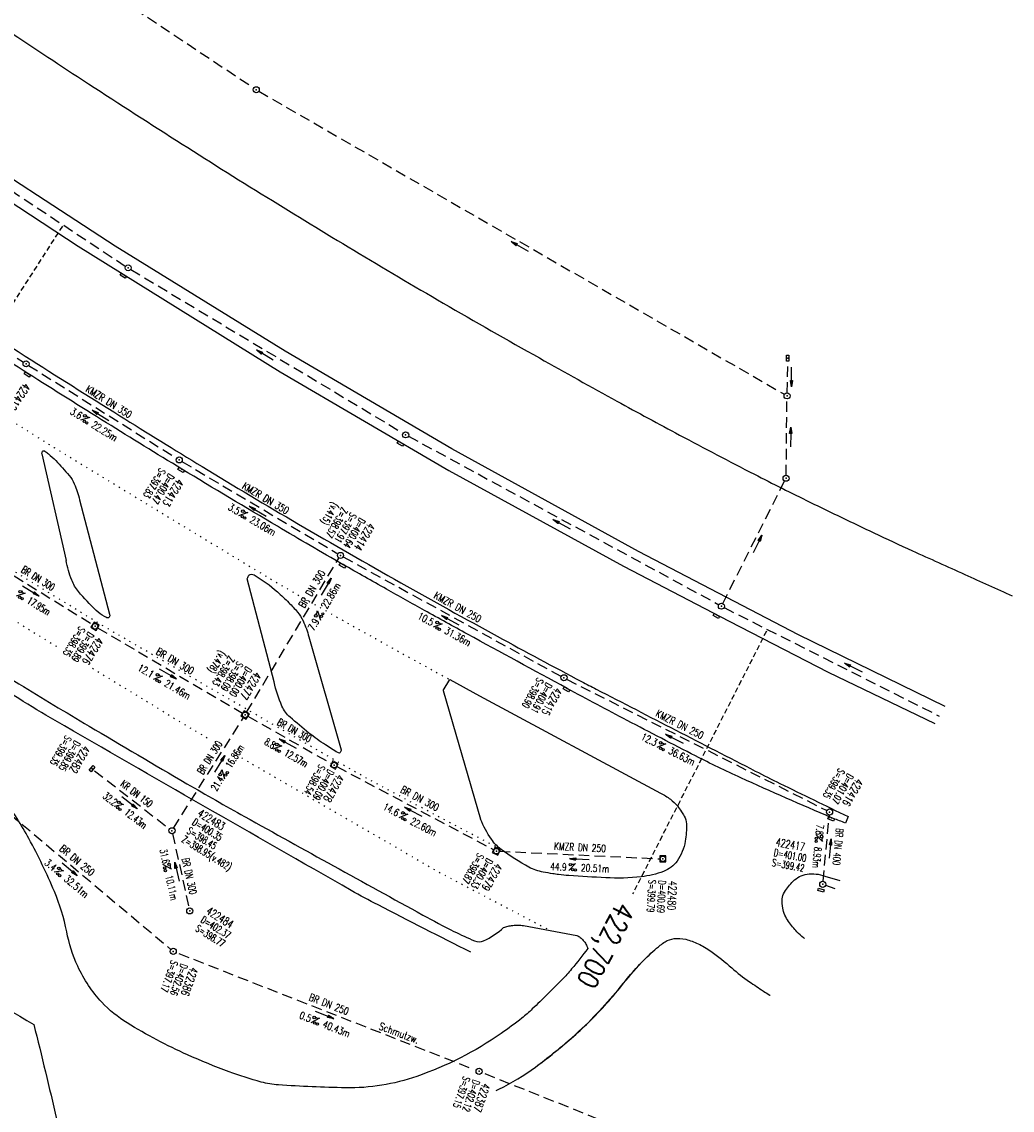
# Model space of a CAD drawing. Extents: x 451514 to 452057, y 434110 to 434694.
# Tile 11 of 16: x 451935 to 452057, y 434203 to 434337. Entities that reach past the tile are written whole.
import ezdxf
from ezdxf.enums import TextEntityAlignment as Align

# ---------------------------------------------------------------- set-up
doc = ezdxf.new("R2010")
doc.units = 0
doc.header["$LTSCALE"] = 1.3
doc.header["$MEASUREMENT"] = 0
for name, pattern in [('GESTRICH-X2', [1.5, 1, -0.5]), ('GESTRICHELT', [0.75, 0.5, -0.25]), ('PUNKTX2_STR', [0.6, 0.1, -0.5])]:
    doc.linetypes.add(name, pattern=pattern)
doc.layers.get('0').update_dxf_attribs({"linetype": 'CONTINUOUS'})
for name, color, linetype in [('FBR', 8, 'CONTINUOUS'), ('HEKTOM', 1, 'GESTRICHELT'), ('KANAL', 7, 'GESTRICH-X2'), ('NUTZUNG', 8, 'PUNKTX2_STR'), ('PFEIL', 7, 'CONTINUOUS'), ('SCHACHTNR', 6, 'CONTINUOUS'), ('SCHMUTZWASSER', 30, 'GESTRICH-X2'), ('SCHSYMBOL', 7, 'CONTINUOUS'), ('SIGNATUR', 7, 'CONTINUOUS'), ('TEXTO', 4, 'CONTINUOUS'), ('TEXTU', 4, 'CONTINUOUS')]:
    doc.layers.add(name, color=color, linetype=linetype)
doc.styles.add('ROMANS', font='romans.shx', dxfattribs={"width": 0.8})

# ---------------------------------------------------------------- blocks, each defined once
blk = doc.blocks.new('30')
at = {"color": 0}
for p, q in [((-0.75, -0.29), (-0.75, 0.29)), ((-0.75, 0.29), (0.75, 0.29)), ((0.75, 0.29), (0.75, -0.29)), ((0.75, -0.29), (-0.75, -0.29))]:
    blk.add_line(p, q, dxfattribs=at)
blk.add_point((0, 0), dxfattribs=at)
blk = doc.blocks.new('GST')
at = {"color": 0}
blk.add_circle((0, 0), 0.75, dxfattribs=at)
blk.add_point((0, 0), dxfattribs=at)
blk = doc.blocks.new('10')
blk.add_blockref('GST', (0, 0))
blk = doc.blocks.new('PFEIL2')
at = {"color": 0}
for p, q in [((0.88, 0), (-2.4, -0.01)), ((0.88, -0.27), (0.88, 0.28)), ((0.88, 0.28), (2.43, 0.01)), ((0.91, 0.27), (0.88, 0.26)), ((0.97, 0.26), (0.88, 0.25)), ((1.02, 0.25), (0.88, 0.23)), ((1.07, 0.24), (0.88, 0.21)), ((1.13, 0.23), (0.88, 0.19)), ((1.18, 0.22), (0.88, 0.17)), ((1.24, 0.21), (0.88, 0.15)), ((1.29, 0.21), (0.88, 0.14)), ((1.34, 0.2), (0.88, 0.12)), ((1.4, 0.19), (0.88, 0.1)), ((1.45, 0.18), (0.88, 0.08)), ((1.51, 0.17), (0.88, 0.06)), ((1.56, 0.16), (0.88, 0.04)), ((1.61, 0.15), (0.88, 0.02)), ((1.67, 0.14), (0.88, 0.01)), ((1.72, 0.13), (0.88, -0.01)), ((1.78, 0.12), (0.88, -0.03)), ((1.83, 0.11), (0.88, -0.05)), ((1.88, 0.1), (0.88, -0.07)), ((1.94, 0.09), (0.88, -0.09)), ((2.05, 0.08), (0.88, -0.12)), ((1.99, 0.08), (0.88, -0.11)), ((2.1, 0.07), (0.88, -0.14)), ((2.15, 0.06), (0.88, -0.16)), ((2.21, 0.05), (0.88, -0.18)), ((2.26, 0.04), (0.88, -0.2)), ((2.32, 0.03), (0.88, -0.22)), ((2.37, 0.02), (0.88, -0.23)), ((2.42, 0.01), (0.88, -0.25)), ((2.43, 0.01), (0.88, -0.27))]:
    blk.add_line(p, q, dxfattribs=at)
blk = doc.blocks.new('20')
blk.add_lwpolyline([(-0.75, -0.75), (0.75, -0.75), (0.75, 0.75), (-0.75, 0.75)], close=True)
blk.add_circle((0, 0), 0.676)
blk.add_point((0, 0))
blk = doc.blocks.new('PROM')
blk.add_line((1.57, 1.82), (0.02, 0.02))
for centre, radius in [((0.32, 1.51), 0.317), ((0.94, 0.29), 0.283), ((1.64, 0.29), 0.283)]:
    blk.add_circle(centre, radius)
blk.add_arc((0.99, 2.68), 1.03, 239.1414, 303.3549)
blk = doc.blocks.new('30S')
at = {"color": 0}
for p, q in [((-0.75, -0.58), (-0.75, 0)), ((-0.75, 0), (0.75, 0)), ((0.75, 0), (0.75, -0.58)), ((0.75, -0.58), (-0.75, -0.58))]:
    blk.add_line(p, q, dxfattribs=at)
blk.add_point((0, 0), dxfattribs=at)
blk = doc.blocks.new('17')
blk.add_lwpolyline([(-0.76, -1.22), (0.75, -1.22), (0.75, -1.8), (-0.76, -1.8)], close=True)
blk.add_blockref('GST', (0, 0))

msp = doc.modelspace()

# ---------------------------------------------------------------- linework, layer by layer
for points in [[(451946.92, 434305.73), (451947.55, 434305.32), (451947.39, 434305.08), (451946.76, 434305.48)], [(451981.03, 434285.06), (451981.68, 434284.67), (451981.53, 434284.42), (451980.88, 434284.8)], [(452019.89, 434263.84), (452020.56, 434263.49), (452020.42, 434263.23), (452019.76, 434263.58)]]:
    msp.add_lwpolyline(points, close=True)
at = {"layer": 'FBR'}
msp.add_line((452036.36, 434238.86), (452036.06, 434238.03), dxfattribs=at)
for points in [[(451586.28, 434627.86, -0.000002), (451573.15, 434642.87, -0.000008)], [(451625.44, 434587.82, 0.000002), (451637.46, 434574.01, 0.000133)], [(451932.37, 434335.95, 0.002864), (451942.14, 434329.5, 0.002437), (451953.71, 434322.04, 0.003303), (451964.84, 434315.05, 0.003474), (451975.52, 434308.54, 0.003687), (451986.54, 434302.03, 0.003465), (451998.37, 434295.28, 0.002449), (452007.92, 434289.97, 0.003053), (452015.62, 434285.8, 0.003741), (452024.83, 434280.98, 0.005077), (452031.67, 434277.55, 0.002824), (452039.54, 434273.76, 0.004718), (452044.28, 434271.56, 0.000167), (452050.73, 434268.65, 0.000041), (452056.57, 434266.02, 0.000102)], [(451921.06, 434304.57, 0.002643), (451935.08, 434295.52, 0.002392), (451946.72, 434288.18, 0.00276), (451956.86, 434281.92, 0.004475), (451968.72, 434274.84, 0.004256), (451981.31, 434267.62, 0.003147), (451993.19, 434261.04, 0.003632), (452003.56, 434255.47, 0.002346), (452005.37, 434254.53, 0.000218), (452024.95, 434244.45, 0.004817), (452027.97, 434242.94, 0.001739), (452036.36, 434238.86)], [(451860.62, 434304.04, 0.00213), (451876.8, 434292.72, 0.004049), (451885.39, 434286.87, 0.00011), (451908.35, 434271.51, 0.002788), (451909.26, 434270.91, 0.004347), (451920.41, 434263.77, 0.003521), (451934.32, 434255.17, 0.002774), (451942.94, 434249.99, 0.001997), (451954.99, 434242.9, 0.004921), (451962.09, 434238.86, 0.001603), (451984.03, 434226.74, 0.009619), (451987.86, 434224.73, 0.014949), (451990.39, 434223.56, 0.210525), (451991.51, 434223.58, 0.077393), (451993.97, 434225.19)], [(451989.93, 434222.16, -0.002983), (451978.51, 434227.98, -0.010203), (451975.22, 434229.76, -0.001298), (451938.77, 434250.67, -0.010424), (451934.29, 434253.37, -0.000724), (451917.06, 434264.33, -0.000658), (451898.14, 434276.44, -0.000222), (451896.58, 434277.43, -0.000022), (451881.01, 434287.45, -0.007895), (451873.37, 434292.53, -0.004411), (451859.92, 434301.97)], [(452036.05, 434238.06, -0.001446), (452034.55, 434238.62, -0.010146), (452034.34, 434238.71, -0.005853), (452023.17, 434243.62, -0.011546), (452017.6, 434246.31, -0.002796), (452009.18, 434250.68, -0.003159), (452001.77, 434254.63, -0.000822), (451989.54, 434261.29, -0.001889), (451984.24, 434264.21, -0.001449), (451979.55, 434266.84, -0.001271), (451974.21, 434269.86, -0.004026), (451966.12, 434274.57, -0.002748), (451954.36, 434281.61, -0.002535), (451945.08, 434287.31, -0.00242), (451935.42, 434293.37, -0.002636), (451925.82, 434299.53, -0.002556)], [(451937.14, 434283.48, -0.153131), (451937.23, 434283.81, -0.341077), (451937.39, 434283.86, -0.070876), (451937.51, 434283.8, -0.017002), (451937.94, 434283.48, -0.032631), (451938.85, 434282.65, -0.016172), (451940.5, 434280.81, -0.073003), (451941.12, 434279.8, -0.04159), (451941.78, 434277.84)], [(451936.15, 434213.27, -0.003615), (451938.95, 434201.65, -0.007343), (451940.2, 434195.91, -0.000056), (451943.79, 434178.22, -0.001612), (451943.91, 434177.61, -0.000376), (451944.9, 434172.53, 0.000324), (451946.05, 434166.63, 0.001396), (451947.29, 434160.4, 0.000798), (451949.5, 434149.48, 0.015113), (451951.43, 434141.33, -0.007764), (451955.41, 434125.53, -0.011091), (451956.39, 434120.91, -0.145874), (451956.35, 434120.54, -0.388345), (451956.1, 434120.42, -0.156599), (451955.58, 434120.78, -0.014322), (451954.93, 434121.7, -0.001133), (451947.09, 434133.5, -0.000011), (451936.28, 434149.84, -0.000319), (451935.9, 434150.43, -0.001788), (451929.15, 434160.74, 0.00187)], [(451945.46, 434263.74, -0.214937), (451945.44, 434263.4, -0.322396), (451945.22, 434263.3, -0.063916), (451945.15, 434263.32, -0.015014), (451944.85, 434263.47, -0.068423), (451943.81, 434264.22, -0.027672), (451941.64, 434266.54, -0.079785), (451940.81, 434267.95, -0.051641), (451940.13, 434270.37)], [(451962.42, 434268.11, -0.029676), (451962.57, 434268.46, -0.112153), (451962.63, 434268.54, -0.309749), (451963.25, 434268.59, -0.04981), (451966.12, 434266.5, -0.014894), (451967.53, 434265.17, -0.018412), (451968.6, 434264.02, -0.069963), (451969.29, 434262.93, -0.043216), (451970, 434260.96)], [(451993.67, 434212.16, -0.067052), (451983.27, 434206.88, -0.088757), (451974.53, 434205.48, -0.012529), (451966.25, 434205.84, -0.04875), (451964.14, 434206.19, -0.022532), (451960.17, 434207.46, -0.017036), (451955.06, 434209.54, -0.032497), (451947.65, 434213.46, -0.067213), (451944.5, 434216.03, -0.040646), (451942.89, 434218.07, -0.03864), (451941.56, 434220.44, -0.060477), (451940.19, 434224.68, 0.051871), (451938.68, 434229.63, 0.02481), (451935.54, 434236.14, 0.031002), (451932.47, 434241.03, 0.023418), (451927.84, 434246.88, 0.029679), (451923.72, 434251.08, 0.006128), (451916.69, 434257.29, 0.001437), (451915.01, 434258.73, 0.001324)], [(451973.99, 434247.08, -0.058111), (451973.84, 434246.72, -0.266391), (451973.77, 434246.67, -0.137227), (451973.57, 434246.72, -0.01546), (451972.05, 434247.66, -0.020068), (451970.01, 434249.13, -0.016615), (451967.68, 434251.08, -0.103678), (451966.69, 434252.44, -0.055289), (451965.72, 434255.42)], [(451956.01, 434109.72, -0.000008), (451955.71, 434110.18, -0.000366), (451950.65, 434117.84), (451941.61, 434131.53, 0.000013), (451938.67, 434135.99, 0.000005), (451931.49, 434146.86, 0.00009), (451924.14, 434157.99, 0.000097), (451917.35, 434168.26, 0.000957), (451912.45, 434175.63, -0.000577), (451904.32, 434187.86, -0.000536), (451901.01, 434192.85, 0.000149), (451889.15, 434210.81, 0.0021), (451881.66, 434222.03, -0.001858), (451873.2, 434234.7, -0.049636), (451870.82, 434239.2, 0.073233), (451869.06, 434242.18, 0.046846), (451868.53, 434242.73, 0.009737), (451865.69, 434245.05, 0.033828), (451863.82, 434246.32, 0.023986), (451861.01, 434247.79)], [(452013.28, 434241.74, -0.050751), (452014.5, 434240.99, -0.061403), (452015.35, 434240.16, -0.018378), (452015.88, 434239.45, -0.026475), (452016.19, 434238.92, -0.112595), (452016.46, 434237.94, -0.053335), (452016.33, 434235.82, -0.114374), (452015.31, 434233.37, -0.147291), (452013.66, 434232.11, -0.063004), (452010.9, 434231.44, -0.040918), (452006.54, 434231.32, -0.00399), (452002.01, 434231.59, -0.013938), (452000.72, 434231.72, -0.008415), (452000.03, 434231.82, -0.004881), (451998.84, 434232.02, -0.079596), (451997.09, 434232.63, -0.036039), (451993.65, 434234.82, -0.083885), (451992.46, 434236.07, -0.051466), (451991.14, 434238.52)], [(452031.01, 434223.87, -0.004374), (452030.88, 434223.95, -0.05952), (452030.07, 434224.67, -0.026296), (452029.05, 434225.94, -0.045962), (452028.58, 434226.74, -0.071027), (452028.32, 434227.59, -0.055415), (452028.27, 434228.73, -0.122199), (452028.53, 434229.56, -0.061169), (452029.6, 434230.9, -0.155574), (452031.31, 434231.76, -0.133398), (452033.51, 434231.52)], [(451908.48, 434229.71, 0.001632), (451936.15, 434213.27)], [(451993.97, 434225.19, -0.029447), (451994.52, 434225.36, -0.029447), (451995.1, 434225.47, -0.033845), (451995.76, 434225.5, -0.033845), (451996.43, 434225.45)], [(451993.07, 434205.16, 0.000823), (451993.4, 434205.32, 0.041775), (451997.9, 434208.04, 0.018515), (452001.12, 434210.56, 0.017041), (452004.41, 434213.53, 0.036104), (452008.77, 434218.4, -0.044838), (452012.35, 434222.26, -0.016052), (452013.24, 434223.02, -0.025146), (452013.86, 434223.45, -0.11327), (452014.95, 434223.84, -0.090493), (452016.39, 434223.75, -0.050328), (452017.9, 434223.21, -0.044055), (452019.47, 434222.28, -0.026096), (452022.05, 434220.23, 0.031082), (452024.23, 434218.53, 0.00352), (452025.94, 434217.38, 0.008488), (452026.66, 434216.92, 0.008435), (452026.76, 434216.86, 0.000879)], [(451997.9, 434208.04, 0.013886), (452002.3, 434211.55, 0.027055), (452004.41, 434213.53, 0.018389), (452009.64, 434219.43, -0.037133), (452012.35, 434222.26, -0.016052), (452013.24, 434223.02, -0.025146), (452013.86, 434223.45, -0.11327), (452014.95, 434223.84, -0.090493), (452016.39, 434223.75, -0.050328), (452017.9, 434223.21, -0.044055), (452019.47, 434222.28, -0.026096), (452022.05, 434220.23, 0.031082), (452024.23, 434218.53, 0.00352), (452025.94, 434217.38, 0.008488), (452026.66, 434216.92, 0.008433), (452026.76, 434216.86, 0.000879)], [(452003, 434224.24, -0.045221), (452003.41, 434223.97, -0.045221), (452003.77, 434223.62, -0.052347), (452004.1, 434223.15, -0.052347), (452004.32, 434222.63)], [(452004.32, 434222.63, -0.012604), (452002.34, 434220.1, -0.022978), (452001.16, 434218.79, -0.002635), (451999.32, 434216.95, -0.002705), (451997.5, 434215.18, -0.025179), (451996.22, 434214.05, -0.013582), (451993.67, 434212.16)]]:
    msp.add_lwpolyline(points, format="xyb", dxfattribs=at)
for points in [[(451749.06, 434469.36), (451764.45, 434453.28), (451781.87, 434435.88), (451794.95, 434423.29), (451813.83, 434405.96), (451829.41, 434392.31), (451849.98, 434375.06), (451867.04, 434361.57), (451886.63, 434346.73), (451898.13, 434338.41), (451918.21, 434324.37), (451941.61, 434309.04), (451966.47, 434293.59), (451987.23, 434281.45), (452008.73, 434269.68), (452021.72, 434262.91), (452033.93, 434256.63), (452047.04, 434250.3)], [(452048.31, 434252.39), (452030.25, 434261.22), (452010.57, 434271.47), (451987.58, 434284.11), (451967.09, 434296.11), (451946.15, 434309.04), (451924.97, 434322.81), (451903.48, 434337.59), (451887.46, 434349.14), (451866.54, 434365.12), (451848.22, 434379.66), (451831.99, 434393.28), (451815.05, 434408.08), (451795.68, 434425.95), (451776.16, 434444.86), (451756.05, 434465.58)], [(451941.78, 434277.84), (451945.46, 434263.74)], [(451965.72, 434255.42), (451962.42, 434268.11)], [(451986.51, 434254.37), (451987.34, 434255.71), (451990.98, 434253.69), (452013.28, 434241.74)], [(452033.51, 434231.52), (452035.33, 434231)], [(451996.43, 434225.45), (452003, 434224.24)]]:
    msp.add_lwpolyline(points, dxfattribs=at)
at = {"layer": 'FBR', "flags": 128}
for points in [[(451937.14, 434283.48), (451940.13, 434270.37)], [(451970, 434260.96), (451973.99, 434247.08)], [(451986.51, 434254.37), (451991.14, 434238.52)]]:
    msp.add_lwpolyline(points, dxfattribs=at)
at = {"layer": 'HEKTOM'}
for p, q in [((451939.66, 434311.5), (451893.9, 434240.29)), ((452026.31, 434261.66), (452009.85, 434229.34))]:
    msp.add_line(p, q, dxfattribs=at)
at = {"layer": 'KANAL'}
for p, q in [((451933.91, 434348), (451963.22, 434328.5)), ((451913.81, 434328.84), (451947.44, 434306.56)), ((451963.84, 434328.09), (452028.53, 434290.81)), ((451916.09, 434306.91), (451934.88, 434294.78)), ((451948.09, 434306.16), (451981.59, 434286.03)), ((451935.5, 434294.37), (451953.72, 434282.94)), ((452028.88, 434291), (452028.94, 434294.88)), ((452028.75, 434280.84), (452028.84, 434290.25)), ((451982.25, 434285.66), (452020.47, 434264.91)), ((451954.38, 434282.53), (451973.56, 434271.19)), ((452020.94, 434265.06), (452028.56, 434280.16)), ((451928.75, 434271.56), (451943.38, 434262.47)), ((451962.34, 434251.69), (451973.69, 434270.66)), ((451974.22, 434270.81), (452001.06, 434256.09)), ((452021.12, 434264.56), (452047.59, 434251.21)), ((451944, 434262.09), (451961.84, 434251.56)), ((452001.72, 434255.75), (452033.75, 434239.59)), ((451953.34, 434237.44), (451961.97, 434251.06)), ((451962.5, 434251.19), (451972.78, 434245.37)), ((451973.44, 434245), (451992.75, 434234.78)), ((451943.62, 434244.5), (451952.84, 434237.34)), ((452033.28, 434230.91), (452034.06, 434239.03)), ((451953.22, 434236.75), (451955.25, 434227.62)), ((451993.47, 434234.59), (452013.19, 434233.66)), ((452033.59, 434230.41), (452034.74, 434230.02))]:
    msp.add_line(p, q, dxfattribs=at)
at = {"layer": 'NUTZUNG', "flags": 128}
for points in [[(451797.67, 434389.78, 0.003112), (451811.69, 434377.48, 0.005332), (451819.99, 434370.45, 0.00012), (451836.47, 434356.79, 0.003215), (451837.09, 434356.28, 0.004288), (451846.13, 434349.11, 0.003217), (451858.32, 434339.74, 0.002781), (451867.28, 434333.02, 0.00214), (451879, 434324.41, 0.00464), (451893.87, 434313.79, 0.00465), (451908.89, 434303.48, 0.004528), (451922.41, 434294.57, 0.004005), (451937.86, 434284.75, 0.002977), (451939.66, 434283.64, 0.000229), (451963.11, 434269.4, 0.007732), (451971.11, 434264.72, 0.003861), (451987.34, 434255.71)], [(451993.65, 434234.82, -0.003457), (451979.38, 434242.34, -0.007995), (451973.29, 434245.73, -0.000402), (451947.01, 434260.94, -0.004634), (451944.74, 434262.28, -0.004174), (451929.46, 434271.7, -0.004376), (451915.04, 434280.93, -0.002742), (451898.87, 434291.6, -0.003371), (451885.83, 434300.45, -0.004781), (451872.66, 434309.69, 0.005917), (451862.01, 434317.13, 0.002179), (451849.55, 434325.54, 0.003321), (451841.31, 434330.97, 0.000959), (451840.83, 434331.28, 0.000029), (451824.86, 434341.56, 0.001975), (451818.02, 434345.93, 0.001082), (451805.48, 434353.82)]]:
    msp.add_lwpolyline(points, format="xyb", dxfattribs=at)
for points in [[(451928.17, 434266.37), (451939.46, 434259.48)], [(451943.37, 434257.1), (451955.52, 434249.68), (451958.03, 434248.23)], [(451961.73, 434246.08), (451985.97, 434232.04), (451999.67, 434224.85)]]:
    msp.add_lwpolyline(points, dxfattribs=at)
at = {"layer": 'SCHMUTZWASSER'}
for p, q in [((451928.72, 434242.94), (451953.03, 434222.5)), ((451954, 434222), (451990.25, 434207.78))]:
    msp.add_line(p, q, dxfattribs=at)
at = {"layer": 'SCHMUTZWASSER', "flags": 128}
msp.add_lwpolyline([(451991.65, 434207.23), (452015.2, 434197.82)], dxfattribs=at)

# ---------------------------------------------------------------- block references
for p, xscale, yscale, zscale, rotation in [((451947.76, 434306.37), 0.5000000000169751, 0.5000000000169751, 0.5000000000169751, 327.4298901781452), ((451981.91, 434285.82), 0.4999999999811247, 0.4999999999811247, 0.4999999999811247, 329.4092832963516), ((452020.78, 434264.74), 0.4999999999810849, 0.4999999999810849, 0.4999999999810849, 332.0520241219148)]:
    msp.add_blockref('GST', p, dxfattribs=dict(xscale=xscale, yscale=yscale, zscale=zscale, rotation=rotation))
at = {"layer": 'PFEIL', "xscale": 0.5, "yscale": 0.5, "zscale": 0.5}
for p, rotation in [((451995.94, 434309.02), 150.0482), ((451964.58, 434295.67), 148.9692), ((452029.4, 434292.93), 269.2067000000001), ((451944.35, 434288.23), 147.8893), ((452029.3, 434285.55), 89.2771), ((451963.71, 434276.43), 149.363), ((452001.11, 434274.84), 151.5231), ((452025.21, 434272.38), 63.201), ((451972.13, 434267.14), 59.13300000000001), ((451935.79, 434266.59), 328.132), ((451987.4, 434263.02), 151.3093), ((451952.67, 434256.39), 329.4433), ((452037.01, 434257.2), 153.1957), ((452015, 434248.43), 153.1922), ((451967.39, 434247.84), 150.5722), ((451959.03, 434245.34), 57.6841), ((451947.93, 434240.53), 322.1965), ((451982.86, 434239.45), 152.0721), ((452034.16, 434234.92), 84.60859999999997), ((451940.55, 434232.34), 319.9656), ((451953.75, 434232.07), 102.5085), ((452003.3, 434233.63), 177.348), ((451971.95, 434214.42), 338.5776)]:
    msp.add_blockref('PFEIL2', p, dxfattribs=dict(at, rotation=rotation))
at = {"layer": 'SCHSYMBOL'}
for name, p, xscale, yscale, zscale, rotation in [('10', (451963.52, 434328.28), 0.5, 0.5, 0.5, 90), ('30', (452028.93, 434295.25), 0.5, 0.5, 0.5, 90), ('10', (451935.2, 434294.56), 0.5, 0.5, 0.5, 90), ('30S', (451935.42, 434293.37), 0.5, 0.5, 0.5, 327.7511697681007), ('10', (452028.86, 434290.62), 0.5, 0.5, 0.5, 90), ('10', (451954.04, 434282.74), 0.5, 0.5, 0.5, 90), ('10', (452028.74, 434280.48), 0.5, 0.5, 0.5, 90), ('10', (451973.89, 434270.98), 0.5, 0.5, 0.5, 90), ('30S', (451974.21, 434269.86), 0.4999999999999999, 0.4999999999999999, 0.4999999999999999, 330.0810299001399), ('20', (451943.68, 434262.27), 0.5, 0.5, 0.5, 328.4672731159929), ('10', (452001.4, 434255.93), 0.5, 0.5, 0.5, 90), ('30S', (452001.77, 434254.63), 0.5, 0.5, 0.5, 331.9049906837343), ('20', (451962.16, 434251.36), 0.5, 0.5, 0.5, 328.5414032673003), ('30', (451943.32, 434244.74), 0.5, 0.5, 0.5, 49.45660898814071), ('20', (451973.11, 434245.19), 0.5, 0.5, 0.5, 331.3541753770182), ('10', (452034.09, 434239.41), 0.5, 0.5, 0.5, 90), ('30S', (452034.34, 434238.71), 0.5, 0.5, 0.5, 338.3331243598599), ('10', (451953.15, 434237.11), 0.5, 0.5, 0.5, 90), ('20', (451993.08, 434234.6), 0.5, 0.5, 0.5, 62.47094201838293), ('20', (452013.57, 434233.65), 0.5, 0.5, 0.5, 90), ('17', (452033.25, 434230.52), 0.5, 0.5, 0.5, 343.0351412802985), ('10', (451955.34, 434227.25), 0.5, 0.5, 0.5, 90), ('10', (451953.31, 434222.27), 0.5, 0.5, 0.5, 90), ('10', (451990.95, 434207.51), 0.5, 0.5, 0.5, 90)]:
    msp.add_blockref(name, p, dxfattribs=dict(at, xscale=xscale, yscale=yscale, zscale=zscale, rotation=rotation))
at = {"layer": 'SIGNATUR', "xscale": 0.5, "yscale": 0.5, "zscale": 0.5, "rotation": 328.8796904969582}
msp.add_blockref('30S', (451954.36, 434281.61), dxfattribs=at)
at = {"layer": 'TEXTU'}
for p, xscale, yscale, zscale, rotation in [((451941.88, 434287.61), 0.5, 0.5, 0.5, 327.8893), ((451961.34, 434275.87), 0.4999999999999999, 0.4999999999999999, 0.4999999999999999, 329.3630000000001), ((451933.94, 434265.97), 0.5, 0.5, 0.5, 328.132), ((451971.42, 434263.02), 0.5, 0.5, 0.5, 59.13300000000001), ((451985.28, 434262.15), 0.5, 0.5, 0.5, 331.3093), ((451950.83, 434255.73), 0.5, 0.5, 0.5, 329.4433), ((451965.56, 434247.15), 0.5, 0.5, 0.5, 330.5722), ((452012.81, 434247.33), 0.5, 0.5, 0.5, 333.1922), ((451959.63, 434243.48), 0.5, 0.5, 0.5, 57.6841), ((451946.02, 434240.11), 0.5, 0.5, 0.5, 322.1965), ((451981.05, 434238.71), 0.5, 0.5, 0.5, 332.0721), ((452032.37, 434236.64), 0.5, 0.5, 0.5, 264.6086000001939), ((451938.62, 434232), 0.5, 0.5, 0.5, 319.9656), ((451952.02, 434232.97), 0.5, 0.5, 0.5, 282.5085000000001), ((452001.98, 434232.19), 0.5, 0.5, 0.5, 357.348), ((451970.24, 434213.48), 0.5, 0.5, 0.5, 338.5776)]:
    msp.add_blockref('PROM', p, dxfattribs=dict(at, xscale=xscale, yscale=yscale, zscale=zscale, rotation=rotation))

# ---------------------------------------------------------------- texts
at = {"layer": 'HEKTOM', "style": 'ROMANS', "width": 0.8}
msp.add_text('422,700', height=2.5, rotation=242.9725, dxfattribs=at).set_placement((452007.97, 434228.52))
at = {"layer": 'SCHACHTNR', "style": 'ROMANS'}
for s, height, rotation, width, p in [('422412', 1, 236.7828, 0.7, (451934.95, 434292.29)), ('S=397.83', 0.9, 238.3511, 0.6, (451951.67, 434281.81)), ('D=400.47', 0.9, 238.3511, 0.6, (451952.73, 434281.15)), ('422413', 1, 238.3511, 0.7, (451953.8, 434280.5)), ('(v.415)', 0.9, 239.727, 0.6, (451972.95, 434277.59)), ('Z=398.57', 0.9, 239.727, 0.6, (451974.07, 434276.97)), ('S=397.91', 0.9, 239.727, 0.6, (451975.15, 434276.34)), ('D=400.64', 0.9, 239.727, 0.6, (451976.23, 434275.71)), ('422414', 1, 239.727, 0.7, (451977.31, 434275.08)), ('S=398.35', 0.9, 238.4673, 0.6, (451941.78, 434262.33)), ('D=399.89', 0.9, 238.4673, 0.6, (451942.84, 434261.67)), ('422476', 1, 238.4673, 0.7, (451943.91, 434261.02)), ('(v.478)', 0.9, 238.5414, 0.6, (451959.08, 434259.34)), ('Z=398.43', 0.9, 238.5414, 0.6, (451960.15, 434258.69)), ('S=398.09', 0.9, 238.5414, 0.6, (451961.21, 434258.04)), ('D=400.00', 0.9, 238.5414, 0.6, (451962.28, 434257.39)), ('422477', 1, 238.5414, 0.7, (451963.35, 434256.74)), ('S=398.90', 0.9, 241.2518, 0.6, (451998.13, 434256.02)), ('D=400.91', 0.9, 241.2518, 0.6, (451999.22, 434255.42)), ('422415', 1, 241.2518, 0.7, (452000.32, 434254.82)), ('S=399.35', 0.9, 240.5713, 0.6, (451940.07, 434248.92)), ('D=399.85', 0.9, 240.5713, 0.6, (451941.15, 434248.3)), ('422482', 1, 240.5713, 0.7, (451942.24, 434247.69)), ('S=398.54', 0.9, 241.3542, 0.6, (451971.28, 434245.35)), ('D=400.09', 0.9, 241.3542, 0.6, (451972.38, 434244.75)), ('S=399.35', 0.9, 240.1158, 0.6, (452035.23, 434244.87)), ('422478', 1, 241.3542, 0.7, (451973.47, 434244.15)), ('D=401.07', 0.9, 240.1158, 0.6, (452036.32, 434244.25)), ('422416', 1, 240.1158, 0.7, (452037.4, 434243.63)), ('422483', 1, 328.3493, 0.7, (451956.22, 434238.99)), ('D=400.35', 0.9, 328.3493, 0.6, (451955.56, 434237.92)), ('S=398.45', 0.9, 328.3493, 0.6, (451954.9, 434236.86)), ('Z=398.95(v.482)', 0.9, 328.3493, 0.6, (451954.25, 434235.79)), ('422417', 1, 349.4785, 0.7, (452027.4, 434235.24)), ('S=398.87', 0.9, 240.3629, 0.6, (451990.82, 434234.44)), ('D=401.00', 0.9, 349.4785, 0.6, (452027.17, 434234.01)), ('D=400.33', 0.9, 240.3629, 0.6, (451991.9, 434233.83)), ('422479', 1, 240.3629, 0.7, (451992.99, 434233.21)), ('S=399.42', 0.9, 349.4785, 0.6, (452026.94, 434232.78)), ('S=399.79', 0.9, 266.9705, 0.6, (452011.81, 434231.09)), ('D=400.69', 0.9, 266.9705, 0.6, (452013.06, 434231.03)), ('422480', 1, 266.9705, 0.7, (452014.31, 434230.96)), ('422484', 1, 327.9923, 0.7, (451957.26, 434226.97)), ('D=402.37', 0.9, 327.9923, 0.6, (451956.6, 434225.91)), ('S=398.77', 0.9, 327.9923, 0.6, (451955.94, 434224.85)), ('S=397.17', 0.9, 250.4277, 0.6, (451953.07, 434221.24)), ('D=402.56', 0.9, 250.4277, 0.6, (451954.25, 434220.83)), ('422386', 1, 250.4277, 0.7, (451955.43, 434220.41)), ('S=397.15', 0.9, 250.7786, 0.6, (451989.03, 434206.96)), ('D=402.12', 0.9, 250.7786, 0.6, (451990.21, 434206.55)), ('422387', 1, 250.7786, 0.7, (451991.39, 434206.14))]:
    msp.add_text(s, height=height, rotation=rotation, dxfattribs=dict(at, width=width)).set_placement(p)
at = {"layer": 'SCHMUTZWASSER', "style": 'ROMANS', "width": 0.8}
msp.add_text('Schmutzw.', height=0.9, rotation=339.3922, dxfattribs=at).set_placement((451978.53, 434212.71))
at = {"layer": 'TEXTO', "style": 'ROMANS'}
for s, rotation, width, p in [('KMZR DN 350', 327.8893, 0.75, (451945.15, 434289.51)), ('KMZR DN 350', 329.363, 0.75, (451964.46, 434277.63)), ('BR DN 300', 328.132, 0.6, (451936.44, 434267.78)), ('BR DN 300', 59.133, 0.75, (451970.76, 434266.63)), ('KMZR DN 250', 331.3093, 0.75, (451988.1, 434264.23)), ('BR DN 300', 329.4433, 0.75, (451953.31, 434257.59)), ('KMZR DN 250', 333.1922, 0.75, (452015.44, 434249.8)), ('BR DN 300', 330.5722, 0.6, (451968, 434249.06)), ('BR DN 300', 57.6841, 0.6, (451958.18, 434245.87)), ('KR DN 150', 322.1965, 0.6, (451948.53, 434241.31)), ('BR DN 300', 332.0721, 0.75, (451983.45, 434240.69)), ('BR DN 400', 264.6086, 0.6, (452034.68, 434235.18)), ('KMZR DN 250', 357.348, 0.75, (452003.34, 434234.62)), ('BR DN 250', 319.9656, 0.75, (451941.19, 434233.12)), ('BR DN 300', 282.5085, 0.6, (451954.85, 434231.43)), ('BR DN 250', 338.5776, 0.75, (451972.31, 434215.34))]:
    msp.add_text(s, height=0.9, rotation=rotation, dxfattribs=dict(at, width=width)).set_placement(p, align=Align.CENTER)
at = {"layer": 'TEXTU', "style": 'ROMANS'}
for s, rotation, width, p in [('3.6', 327.8893, 0.75, (451940.52, 434288.47)), ('22.25m', 327.8893, 0.75, (451943.15, 434286.82)), ('3.5', 329.363, 0.75, (451959.97, 434276.68)), ('23.06m', 329.363, 0.75, (451962.62, 434275.12)), ('22.86m', 59.133, 0.75, (451972.19, 434264.32)), ('17.95m', 328.132, 0.6, (451935.22, 434265.19)), ('10.5', 331.3093, 0.75, (451983.29, 434263.25)), ('7.9', 59.133, 0.75, (451970.6, 434261.63)), ('31.36m', 331.3093, 0.75, (451986.6, 434261.44)), ('12.1', 329.4433, 0.75, (451948.84, 434256.91)), ('21.46m', 329.4433, 0.75, (451952.12, 434254.97)), ('12.3', 333.1922, 0.75, (452010.78, 434248.38)), ('8.8', 330.5722, 0.6, (451964.44, 434247.78)), ('36.63m', 333.1922, 0.75, (452014.16, 434246.66)), ('16.86m', 57.6841, 0.6, (451960.43, 434244.74)), ('12.57m', 330.5722, 0.6, (451966.88, 434246.41)), ('21.4', 57.6841, 0.6, (451958.64, 434241.93)), ('32.2', 322.1965, 0.6, (451944.56, 434241.22)), ('12.43m', 322.1965, 0.6, (451947.22, 434239.19)), ('14.6', 332.0721, 0.75, (451979.03, 434239.78)), ('22.60m', 332.0721, 0.75, (451982.38, 434238)), ('7.8', 264.6086, 0.6, (452032.5, 434237.92)), ('31.6', 282.5085, 0.6, (451951.62, 434234.75)), ('8.93m', 264.6086, 0.6, (452032.22, 434235.14)), ('3.4', 319.9656, 0.75, (451937.38, 434233.03)), ('44.9', 357.348, 0.75, (451999.69, 434232.28)), ('20.51m', 357.348, 0.75, (452003.47, 434232.12)), ('32.51m', 319.9656, 0.75, (451939.78, 434231.03)), ('10.11m', 282.5085, 0.6, (451952.34, 434231.5)), ('0.5', 338.5776, 0.75, (451968.75, 434214.06)), ('40.43m', 338.5776, 0.75, (451971.62, 434212.94))]:
    msp.add_text(s, height=0.9, rotation=rotation, dxfattribs=dict(at, width=width)).set_placement(p)

doc.saveas('drawing.dxf')
